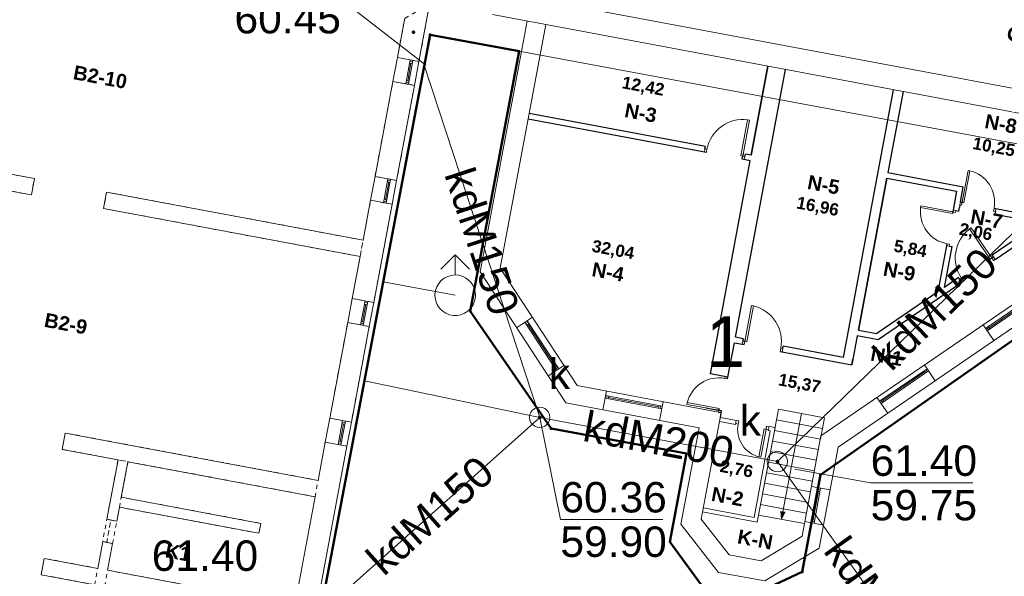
# Model space of a CAD drawing. Header units: millimetres. Extents: x 6421400 to 6424255, y 5791334 to 5793836.
# Tile 32 of 101: x 6422680 to 6422704, y 5792873 to 5792886. Entities that reach past the tile are written whole.
import ezdxf
from ezdxf.enums import TextEntityAlignment as Align

# ---------------------------------------------------------------- set-up
doc = ezdxf.new("R2010")
doc.units = ezdxf.units.MM
doc.linetypes.add('Wipeout_Contour', pattern=[10, 0, -10])
doc.layers.get('0').update_dxf_attribs({"color": 252})
for name, color, linetype, lineweight in [('ARCHITEKTURA_Nr_Pióra__8', 252, 'Continuous', 18), ('GESBLO', 252, 'Continuous', 18), ('GESBLO_O', 252, 'Continuous', 18), ('GESBZO', 7, 'Continuous', 35), ('GSPPRB', 252, 'Continuous', 18), ('GULKDP', 252, 'Continuous', 18), ('GULKDP_O', 252, 'Continuous', 18), ('GULWOP', 252, 'Continuous', 18), ('GUPKSD', 252, 'Continuous', 18), ('GUPKSD_O', 252, 'Continuous', 18), ('GUPWDT', 252, 'Continuous', 18)]:
    doc.layers.add(name, color=color, linetype=linetype, lineweight=lineweight)
for name, color, linetype in [('GUPKSH', 252, 'Continuous'), ('GUPKSH_O', 252, 'Continuous'), ('Powierzchnie sm', 252, 'Continuous'), ('xref', 252, 'Continuous')]:
    doc.layers.add(name, color=color, linetype=linetype)
doc.styles.add('Arial', font='arial.ttf')
doc.styles.add('GENERATED_STYLE_6', font='arialbd.ttf')

# ---------------------------------------------------------------- blocks, each defined once
blk = doc.blocks.new('GUPKSH1')
blk.add_hatch(color=0).paths.add_polyline_path([(0, 0.045), (-0.011647, 0.043467), (-0.0225, 0.038971), (-0.03182, 0.03182), (-0.038971, 0.0225), (-0.043467, 0.011647), (-0.045, 0), (-0.043467, -0.011647), (-0.038971, -0.0225), (-0.03182, -0.03182), (-0.0225, -0.038971), (-0.011647, -0.043467), (0, -0.045), (0.011647, -0.043467), (0.0225, -0.038971), (0.03182, -0.03182), (0.038971, -0.0225), (0.043467, -0.011647), (0.045, 0), (0.043467, 0.011647), (0.038971, 0.0225), (0.03182, 0.03182), (0.0225, 0.038971), (0.011647, 0.043467)])
blk = doc.blocks.new('GUPWDT1')
at = {"color": 0}
blk.add_lwpolyline([(0.5, 0), (0.492404, -0.086824), (0.469846, -0.17101), (0.433013, -0.25), (0.383022, -0.321394), (0.321394, -0.383022), (0.25, -0.433013), (0.17101, -0.469846), (0.086824, -0.492404), (0, -0.5), (-0.086824, -0.492404), (-0.17101, -0.469846), (-0.25, -0.433013), (-0.32743, -0.377875), (-0.393027, -0.309079), (-0.444418, -0.229113), (-0.479746, -0.140866), (-0.497736, -0.047528), (-0.497736, 0.047528), (-0.479746, 0.140866), (-0.444418, 0.229113), (-0.393027, 0.309079), (-0.32743, 0.377875), (-0.25, 0.433013), (-0.163534, 0.4725), (-0.071157, 0.494911), (0.023791, 0.499434), (0.117879, 0.485906), (0.207708, 0.454816), (0.290028, 0.407288), (0.361867, 0.34504), (0.420627, 0.27032), (0.464184, 0.185831), (0.490964, 0.094626)], close=True, dxfattribs=at)
for points in [[(0.646447, 0.353553), (1, 0), (0.646447, -0.353553)], [(0.5, 0), (1, 0)]]:
    blk.add_lwpolyline(points, dxfattribs=at)
blk = doc.blocks.new('GUPKSD1_1')
at = {"color": 0}
blk.add_lwpolyline([(0.25, 0), (0.241481, -0.064705), (0.216506, -0.125), (0.176777, -0.176777), (0.125, -0.216506), (0.064705, -0.241481), (0, -0.25), (-0.064705, -0.241481), (-0.125, -0.216506), (-0.176777, -0.176777), (-0.216506, -0.125), (-0.241481, -0.064705), (-0.25, 0), (-0.241481, 0.064705), (-0.216506, 0.125), (-0.176777, 0.176777), (-0.125, 0.216506), (-0.064705, 0.241481), (0, 0.25), (0.064705, 0.241481), (0.125, 0.216506), (0.176777, 0.176777), (0.216506, 0.125), (0.241481, 0.064705)], close=True, dxfattribs=at)
blk = doc.blocks.new('GSPPRB0')
at = {"color": 0, "lineweight": 18}
blk.add_lwpolyline([(-0.007955, 0.0225), (0.007955, 0.0225), (0.0225, 0.007955), (0.0225, -0.007955), (0.007955, -0.0225), (-0.007955, -0.0225), (-0.0225, -0.007955), (-0.0225, 0.007955)], close=True, dxfattribs=at)
blk = doc.blocks.new('G$CC51CC4AD')
at = {"layer": 'GESBLO', "linetype": 'Continuous', "lineweight": 18, "elevation": 10.26}
for points in [[(6422689.72, 5792886.12), (6422691.91, 5792885.71), (6422706.34, 5792883.03), (6422705.71, 5792879.74), (6422703.58, 5792868.54), (6422686.97, 5792871.64)], [(6422691.91, 5792885.71), (6422706.34, 5792883.03), (6422705.71, 5792879.74), (6422699.34, 5792875.28), (6422698.89, 5792872.89), (6422697.54, 5792872.26), (6422696.47, 5792872.47), (6422695.63, 5792873.63), (6422696.04, 5792875.8), (6422692.7, 5792876.42), (6422690.71, 5792879.31)]]:
    blk.add_lwpolyline(points, close=True, dxfattribs=at)
at = {"layer": 'GESBZO', "linetype": 'Continuous', "lineweight": 50, "elevation": 10.26}
blk.add_lwpolyline([(6422689.72, 5792886.12), (6422691.91, 5792885.71), (6422690.71, 5792879.31), (6422692.7, 5792876.42), (6422696.04, 5792875.8), (6422695.63, 5792873.63), (6422696.47, 5792872.47), (6422697.54, 5792872.26), (6422698.89, 5792872.89), (6422699.34, 5792875.28), (6422705.71, 5792879.74), (6422703.58, 5792868.54), (6422686.97, 5792871.64)], close=True, dxfattribs=at)
at = {"layer": 'GULKDP', "linetype": 'Continuous', "lineweight": 18, "elevation": 10.18}
for points in [[(6422689.577, 5792885.366), (6422692.422, 5792876.693)], [(6422706.033, 5792883.131), (6422698.277, 5792875.604)], [(6422692.422, 5792876.693), (6422688.101, 5792877.596)], [(6422692.422, 5792876.693), (6422687.013, 5792871.865)], [(6422698.277, 5792875.604), (6422692.422, 5792876.693)], [(6422698.277, 5792875.604), (6422703.274, 5792868.597)]]:
    blk.add_lwpolyline(points, dxfattribs=at)
at = {"layer": 'GULWOP', "linetype": 'Continuous', "lineweight": 18, "elevation": 10.18}
blk.add_lwpolyline([(6422688.564, 5792880.032), (6422690.339, 5792879.701)], dxfattribs=at)
at = {"layer": 'GUPKSH_O', "linetype": 'Continuous', "lineweight": 13, "elevation": 10.8, "flags": 128}
for points in [[(6422689.618, 5792885.368), (6422687.42, 5792887.075), (6422684.9, 5792887.075)], [(6422692.422, 5792876.693), (6422692.93, 5792874.178), (6422695.45, 5792874.178)], [(6422698.702, 5792875.419), (6422700.574, 5792875.079), (6422703.094, 5792875.079)]]:
    blk.add_lwpolyline(points, dxfattribs=at)
at = {"layer": 'GSPPRB', "linetype": 'Continuous', "lineweight": 18, "rotation": 90}
for p in [(6422689.72, 5792886.12, 10.28), (6422691.91, 5792885.71, 10.28), (6422690.71, 5792879.31, 10.28), (6422692.7, 5792876.42, 10.28), (6422696.04, 5792875.8, 10.28), (6422699.34, 5792875.28, 10.28), (6422695.63, 5792873.63, 10.28), (6422698.89, 5792872.89, 10.28)]:
    blk.add_blockref('GSPPRB0', p, dxfattribs=at)
at = {"layer": 'GUPKSD', "linetype": 'Continuous', "lineweight": 18, "rotation": 90}
for p in [(6422692.422, 5792876.693, 10.24), (6422698.277, 5792875.604, 10.24)]:
    blk.add_blockref('GUPKSD1_1', p, dxfattribs=at)
at = {"layer": 'GUPKSH', "linetype": 'Continuous', "lineweight": 5, "rotation": 90}
for p in [(6422689.31, 5792886.181, 10.24), (6422692.422, 5792876.693, 10.24), (6422698.277, 5792875.604, 10.24)]:
    blk.add_blockref('GUPKSH1', p, dxfattribs=at)
at = {"layer": 'GUPWDT', "linetype": 'Continuous', "lineweight": 18, "rotation": 90}
blk.add_blockref('GUPWDT1', (6422690.339, 5792879.701, 10.24), dxfattribs=at)
at = {"layer": 'GESBLO_O', "linetype": 'Continuous', "lineweight": 0, "style": 'Arial'}
blk.add_text('1', height=1.25, rotation=360, dxfattribs=at).set_placement((6422696.999, 5792877.935, 10.8), align=Align.CENTER)
at = {"layer": 'GULKDP_O', "linetype": 'Continuous', "lineweight": 0, "style": 'Arial'}
for s, rotation, p in [('kdM150', 288.1613, (6422690.643, 5792880.913, 10.8)), ('kdM150', 44.1419, (6422702.417, 5792879.098, 10.8)), ('kdM200', 349.4669, (6422695.281, 5792875.78, 10.8)), ('kdM150', 41.7485, (6422689.967, 5792873.999, 10.8)), ('kdM150', 305.4918, (6422700.47, 5792871.883, 10.8))]:
    blk.add_text(s, height=0.75, rotation=rotation, dxfattribs=at).set_placement(p, align=Align.CENTER)
at = {"layer": 'GUPKSD_O', "linetype": 'Continuous', "lineweight": 0, "style": 'Arial'}
for p in [(6422693.168, 5792877.392, 10.8), (6422697.871, 5792876.243, 10.8)]:
    blk.add_text('k', height=0.75, rotation=360, dxfattribs=at).set_placement(p, align=Align.RIGHT)
at = {"layer": 'GUPKSH_O', "linetype": 'Continuous', "lineweight": 0, "style": 'Arial'}
for s, p in [('60.45', (6422684.9, 5792886.152, 10.8)), ('61.40', (6422700.574, 5792875.252, 10.8)), ('60.36', (6422692.93, 5792874.351, 10.8)), ('59.75', (6422700.574, 5792874.157, 10.8)), ('59.90', (6422692.93, 5792873.256, 10.8)), ('61.40', (6422682.862, 5792872.912, 10.8))]:
    blk.add_text(s, height=0.75, rotation=360, dxfattribs=at).set_placement(p)
blk = doc.blocks.new('Linia_43305', base_point=(151748, 19939))
at = {"layer": 'ARCHITEKTURA_Nr_Pióra__8', "linetype": 'Continuous'}
blk.add_hatch(color=256, dxfattribs=at).paths.add_polyline_path([(151748, 17289), (151698, 17475), (151798, 17475)], flags=0)
for p, q in [((151748, 19939), (151748, 17475)), ((151748, 17289), (151698, 17475)), ((151698, 17475), (151798, 17475)), ((151748, 17289), (151798, 17475))]:
    blk.add_line(p, q, dxfattribs=at)
blk = doc.blocks.new('-1')
at = {"linetype": 'Continuous', "lineweight": 18}
for p, q in [((140888, 26729), (140888, 28169)), ((142458, 28199), (144418, 28199)), ((143323, 21909), (143323, 28199)), ((143793, 22095), (143793, 28199)), ((158198, 28199), (144418, 28199)), ((140348, 27709), (140348, 26729)), ((140348, 26729), (140888, 26729)), ((140348, 26729), (140348, 26129)), ((140670, 26729), (140670, 26129)), ((140738, 26729), (140670, 26729)), ((140738, 26689), (140670, 26689)), ((140738, 26129), (140738, 26729)), ((140888, 26129), (140888, 26729)), ((149163, 26809), (149113, 26809)), ((149113, 25909), (149113, 26809)), ((149163, 26809), (149113, 26809)), ((149113, 25909), (149113, 26809)), ((149163, 25909), (149163, 26809)), ((140670, 26649), (140738, 26649)), ((140704, 26649), (140704, 26209)), ((154683, 26584), (154728, 26584)), ((154683, 26584), (154728, 26584)), ((154683, 25784), (154683, 26584)), ((154728, 25784), (154728, 26584)), ((154728, 25784), (154728, 26584)), ((140670, 26209), (140738, 26209)), ((140348, 26129), (140888, 26129)), ((140348, 26129), (140348, 23749)), ((140738, 26169), (140670, 26169)), ((140670, 26129), (140738, 26129)), ((140888, 23749), (140888, 26129)), ((154683, 25713), (154683, 26104)), ((148213, 25909), (148263, 25909)), ((148213, 25829), (148213, 25909)), ((148213, 25909), (148263, 25909)), ((148213, 25829), (148213, 25909)), ((148263, 25829), (148213, 25829)), ((148263, 25829), (148213, 25829)), ((148263, 25909), (148263, 25829)), ((148263, 25909), (148263, 25829)), ((149163, 25909), (149113, 25909)), ((149163, 25909), (149113, 25909)), ((149213, 25909), (149163, 25909)), ((149163, 25909), (149163, 25829)), ((149213, 25909), (149163, 25909)), ((149163, 25909), (149163, 25829)), ((149163, 25829), (149213, 25829)), ((149163, 25829), (149213, 25829)), ((149213, 25829), (149213, 25909)), ((149213, 25829), (149213, 25909)), ((154639, 25784), (154683, 25784)), ((154639, 25713), (154639, 25784)), ((154639, 25784), (154683, 25784)), ((154639, 25713), (154639, 25784)), ((154683, 25784), (154728, 25784)), ((154683, 25784), (154728, 25784)), ((155528, 25784), (155483, 25784)), ((155483, 25784), (155483, 25713)), ((155528, 25784), (155483, 25784)), ((155483, 25784), (155483, 25713)), ((155528, 25713), (155528, 25784)), ((155528, 25713), (155528, 25784)), ((153699, 25511), (153699, 25467)), ((153699, 25511), (153699, 25467)), ((154499, 25511), (153699, 25511)), ((154570, 25511), (154179, 25511)), ((154499, 25556), (154499, 25511)), ((154570, 25556), (154499, 25556)), ((154499, 25556), (154499, 25511)), ((154570, 25556), (154499, 25556)), ((154499, 25511), (154499, 25467)), ((154499, 25511), (154499, 25467)), ((154570, 25511), (154570, 25556)), ((154570, 25511), (154570, 25556)), ((154683, 25713), (154639, 25713)), ((154683, 25713), (154639, 25713)), ((155483, 25713), (155528, 25713)), ((155483, 25713), (155528, 25713)), ((154499, 25467), (153699, 25467)), ((154499, 25467), (153699, 25467)), ((155016, 25208), (154980, 25173)), ((155016, 25208), (154980, 25173)), ((155617, 24537), (154980, 25173)), ((155617, 24537), (154980, 25173)), ((155652, 24572), (155016, 25208)), ((152323, 19490), (157697, 24864)), ((152793, 19295), (158052, 24554)), ((154499, 24667), (154499, 24711)), ((154499, 24711), (154570, 24711)), ((154499, 24667), (154499, 24711)), ((154499, 24711), (154570, 24711)), ((154570, 24667), (154499, 24667)), ((154570, 24667), (154499, 24667)), ((154570, 24711), (154570, 24667)), ((154570, 24711), (154570, 24667)), ((155652, 24572), (155617, 24537)), ((155652, 24572), (155617, 24537)), ((155687, 24607), (155652, 24572)), ((155687, 24607), (155652, 24572)), ((155652, 24572), (155709, 24515)), ((155652, 24572), (155709, 24515)), ((155744, 24551), (155687, 24607)), ((155744, 24551), (155687, 24607)), ((155709, 24515), (155744, 24551)), ((155709, 24515), (155744, 24551)), ((154980, 23900), (155016, 23936)), ((154980, 23900), (155016, 23936)), ((155037, 23844), (154980, 23900)), ((155037, 23844), (154980, 23900)), ((155016, 23936), (155072, 23879)), ((155016, 23936), (155072, 23879)), ((155072, 23879), (155037, 23844)), ((155072, 23879), (155037, 23844)), ((156828, 23838), (155823, 22834)), ((155872, 22786), (156876, 23790)), ((140348, 23749), (140888, 23749)), ((140348, 23749), (140348, 23149)), ((140670, 23749), (140670, 23149)), ((140738, 23749), (140670, 23749)), ((140738, 23709), (140670, 23709)), ((140670, 23669), (140738, 23669)), ((140704, 23669), (140704, 23229)), ((140738, 23149), (140738, 23749)), ((140888, 23149), (140888, 23749)), ((155904, 22866), (156795, 23757)), ((140348, 23149), (140888, 23149)), ((140348, 23149), (140348, 22149)), ((140670, 23229), (140738, 23229)), ((140738, 23189), (140670, 23189)), ((140670, 23149), (140738, 23149)), ((140888, 20689), (140888, 23149)), ((156078, 22580), (155745, 22912)), ((155852, 22862), (155900, 22814)), ((155928, 22842), (155880, 22890)), ((150053, 22329), (150103, 22329)), ((150053, 22329), (150103, 22329)), ((150053, 21429), (150053, 22329)), ((150103, 21429), (150103, 22329)), ((150103, 21429), (150103, 22329)), ((132108, 22149), (128168, 22149)), ((132108, 22149), (132108, 21739)), ((133918, 22149), (133918, 21739)), ((140348, 22149), (133918, 22149)), ((146189, 19599), (143793, 22095)), ((145991, 19129), (143323, 21909)), ((128168, 21739), (132108, 21739)), ((133918, 21739), (140348, 21739)), ((140348, 21739), (140348, 20689)), ((154586, 21596), (153582, 20592)), ((154840, 21342), (154508, 21674)), ((150003, 21429), (150053, 21429)), ((150003, 21349), (150003, 21429)), ((150003, 21429), (150053, 21429)), ((150003, 21349), (150003, 21429)), ((150053, 21349), (150003, 21349)), ((150053, 21349), (150003, 21349)), ((150053, 21429), (150103, 21429)), ((150053, 21429), (150103, 21429)), ((150053, 21429), (150053, 21349)), ((150053, 21429), (150053, 21349)), ((151003, 21429), (150953, 21429)), ((150953, 21429), (150953, 21349)), ((151003, 21429), (150953, 21429)), ((150953, 21429), (150953, 21349)), ((150953, 21349), (151003, 21349)), ((150953, 21349), (151003, 21349)), ((151003, 21349), (151003, 21429)), ((151003, 21349), (151003, 21429)), ((153630, 20544), (154634, 21548)), ((153663, 20625), (154553, 21516)), ((154579, 21493), (154530, 21540)), ((154558, 21568), (154606, 21520)), ((144457, 20722), (144797, 21049)), ((144640, 20897), (145623, 19873)), ((144716, 20916), (144667, 20869)), ((145672, 19920), (144689, 20945)), ((144695, 20840), (144744, 20887)), ((144720, 20863), (145592, 19954)), ((140348, 20689), (140888, 20689)), ((140348, 20689), (140348, 20089)), ((140670, 20689), (140670, 20089)), ((140738, 20689), (140670, 20689)), ((140738, 20649), (140670, 20649)), ((140738, 20089), (140738, 20689)), ((140888, 20089), (140888, 20689)), ((153836, 20338), (153504, 20670)), ((153610, 20621), (153658, 20573)), ((153687, 20601), (153638, 20649)), ((140670, 20609), (140738, 20609)), ((140704, 20609), (140704, 20169)), ((149732, 20488), (149732, 20443)), ((149803, 20488), (149732, 20488)), ((149732, 20488), (149732, 20443)), ((149803, 20488), (149732, 20488)), ((149732, 20443), (149803, 20443)), ((149732, 20443), (149803, 20443)), ((149803, 20443), (149803, 20488)), ((149803, 20443), (149803, 20488)), ((140670, 20169), (140738, 20169)), ((140348, 20089), (140888, 20089)), ((140348, 20089), (140348, 17689)), ((140738, 20129), (140670, 20129)), ((140670, 20089), (140738, 20089)), ((140888, 17689), (140888, 20089)), ((145440, 19698), (145780, 20024)), ((145568, 19931), (145617, 19978)), ((145644, 19949), (145595, 19902)), ((151173, 19409), (151173, 19939)), ((151173, 19939), (152323, 19939)), ((152323, 19939), (152323, 19409)), ((148932, 19643), (148932, 19688)), ((149732, 19688), (148932, 19688)), ((148932, 19643), (148932, 19688)), ((149732, 19688), (148932, 19688)), ((149732, 19643), (149732, 19688)), ((149732, 19643), (149732, 19688)), ((151173, 19674), (152323, 19674)), ((146189, 19599), (149732, 19599)), ((146923, 19129), (146923, 19599)), ((148343, 19488), (146923, 19488)), ((146923, 19420), (148343, 19420)), ((146963, 19488), (146963, 19420)), ((147003, 19420), (147003, 19488)), ((147003, 19454), (148263, 19454)), ((148263, 19420), (148263, 19488)), ((148303, 19488), (148303, 19420)), ((148343, 19129), (148343, 19599)), ((149732, 19643), (148932, 19643)), ((149803, 19643), (149412, 19643)), ((149732, 19599), (149732, 19643)), ((149732, 19643), (149803, 19643)), ((149732, 19599), (149732, 19643)), ((149732, 19643), (149803, 19643)), ((149803, 19643), (149803, 19409)), ((149803, 19643), (149803, 19599)), ((149803, 19643), (149803, 19599)), ((149803, 19599), (149803, 16930)), ((149803, 19479), (150203, 19479)), ((150203, 19479), (150203, 19379)), ((150203, 19479), (150263, 19479)), ((150203, 19479), (150263, 19479)), ((150263, 19479), (150263, 19399)), ((150263, 19479), (150263, 19399)), ((151023, 19479), (150963, 19479)), ((150963, 19479), (150963, 19399)), ((151023, 19479), (150963, 19479)), ((150963, 19479), (150963, 19399)), ((151173, 19479), (151023, 19479)), ((151023, 19479), (151023, 19379)), ((151023, 19479), (151173, 19479)), ((151173, 19479), (151173, 17109)), ((151173, 19409), (152323, 19409)), ((152323, 19490), (152323, 16971)), ((149803, 19379), (150203, 19379)), ((150263, 19399), (150203, 19399)), ((150263, 19399), (150203, 19399)), ((150963, 19399), (150913, 19399)), ((150913, 19399), (150913, 18699)), ((150963, 19399), (151023, 19399)), ((150963, 19399), (150963, 18699)), ((150963, 19399), (151023, 19399)), ((151023, 19379), (151073, 19379)), ((151073, 19379), (151073, 17209)), ((152793, 16759), (152793, 19295)), ((145998, 19129), (149333, 19129)), ((149333, 19129), (149333, 16719)), ((151173, 19144), (152323, 19144)), ((150913, 18699), (150963, 18699)), ((151173, 18879), (152323, 18879)), ((151173, 18614), (152323, 18614)), ((151173, 18349), (152323, 18349)), ((152793, 18220), (152323, 18220)), ((152483, 18220), (152483, 17340)), ((152551, 17340), (152551, 18220)), ((151173, 18084), (152323, 18084)), ((152483, 18180), (152551, 18180)), ((152551, 18140), (152483, 18140)), ((152517, 17420), (152517, 18140)), ((151173, 17819), (152323, 17819)), ((140348, 17689), (140888, 17689)), ((140348, 17689), (140348, 17089)), ((140670, 17689), (140670, 17089)), ((140738, 17689), (140670, 17689)), ((140738, 17649), (140670, 17649)), ((140670, 17609), (140738, 17609)), ((140704, 17609), (140704, 17169)), ((140738, 17089), (140738, 17689)), ((140888, 17089), (140888, 17689)), ((151173, 17554), (152323, 17554)), ((151173, 17289), (152323, 17289)), ((152793, 17340), (152323, 17340)), ((152551, 17420), (152483, 17420)), ((152483, 17380), (152551, 17380)), ((140348, 17089), (140888, 17089)), ((140348, 17089), (140348, 16129)), ((140670, 17169), (140738, 17169)), ((140738, 17129), (140670, 17129)), ((140670, 17089), (140738, 17089)), ((140888, 12999), (140888, 17089)), ((151073, 17209), (149803, 17209)), ((151173, 17109), (149803, 17109)), ((150640, 16189), (149803, 16930)), ((151440, 16189), (152323, 16971)), ((151618, 15719), (152793, 16759)), ((149333, 16719), (150462, 15719)), ((134008, 16129), (134008, 15719)), ((140348, 16129), (134008, 16129)), ((150640, 16189), (151440, 16189)), ((134008, 15719), (135408, 15719)), ((135408, 15719), (135408, 14229)), ((135658, 15719), (140348, 15719)), ((135658, 14829), (135658, 15719)), ((140348, 15719), (140348, 12999)), ((150462, 15719), (151618, 15719)), ((139154, 14829), (135658, 14829)), ((139154, 14579), (139154, 14829)), ((135658, 14579), (139154, 14579)), ((135658, 14229), (135658, 14579)), ((135658, 14229), (135408, 14229)), ((135508, 14229), (135408, 14229)), ((135508, 14229), (135658, 14229)), ((135658, 13669), (135408, 13669)), ((135408, 13669), (135408, 12999)), ((135508, 13669), (135408, 13669)), ((135508, 13669), (135658, 13669)), ((135658, 12999), (135658, 13669)), ((135408, 12999), (134068, 12999)), ((134068, 12999), (134068, 12589)), ((140348, 12999), (135658, 12999)), ((134068, 12589), (135408, 12589))]:
    blk.add_line(p, q, dxfattribs=at)
at = {"linetype": 'ByBlock', "ltscale": 0.6}
for p, q in [((149363, 28199), (149363, 25969)), ((149363, 25969), (149363, 28199)), ((149803, 21489), (149803, 28199)), ((152509, 21489), (152509, 28199)), ((152749, 28199), (152749, 26166)), ((148213, 25969), (143793, 25969)), ((148213, 25909), (148213, 25969)), ((149163, 25829), (149163, 25969)), ((149363, 25969), (149213, 25969)), ((149213, 25909), (149213, 25969)), ((152749, 26166), (154639, 26166)), ((152749, 26026), (152749, 22216)), ((152749, 22216), (152749, 26026)), ((152749, 26026), (154499, 26026)), ((154499, 26026), (154499, 25467)), ((154499, 26026), (154499, 25556)), ((154639, 25784), (154639, 26166)), ((155744, 24551), (157307, 26114)), ((148263, 25829), (143793, 25829)), ((149363, 25829), (149163, 25829)), ((149363, 25829), (149163, 25829)), ((149363, 20488), (149363, 25829)), ((149363, 20488), (149363, 25829)), ((154639, 25784), (154728, 25784)), ((155483, 25784), (156779, 25784)), ((154570, 25556), (154639, 25556)), ((154639, 25713), (154639, 25644)), ((154639, 25556), (154639, 25644)), ((155528, 25713), (155528, 25644)), ((155528, 25644), (156639, 25644)), ((155645, 24650), (156639, 25644)), ((154499, 24711), (154499, 23504)), ((154570, 24667), (154639, 24667)), ((154639, 23644), (154639, 24667)), ((155687, 24607), (155645, 24650)), ((155037, 23844), (153269, 22076)), ((154938, 23943), (154639, 23644)), ((154980, 23900), (154938, 23943)), ((154499, 23504), (153211, 22216)), ((152749, 22216), (153211, 22216)), ((153269, 22076), (152749, 22076)), ((152749, 22076), (152749, 21349)), ((150003, 21489), (149803, 21489)), ((149803, 21349), (150053, 21349)), ((149803, 20443), (149803, 21349)), ((149803, 20443), (149803, 21349)), ((149803, 21349), (150053, 21349)), ((150003, 21429), (150003, 21489)), ((150053, 21349), (150053, 21489)), ((150953, 21349), (152749, 21349)), ((151003, 21429), (151003, 21489)), ((152509, 21489), (151003, 21489)), ((152749, 21349), (152749, 21489)), ((149803, 20488), (149363, 20488)), ((149412, 19643), (149803, 19643)), ((149803, 19643), (149679, 19643)), ((149732, 19599), (149803, 19599)), ((149803, 19479), (149803, 19643))]:
    blk.add_line(p, q, dxfattribs=at)
at = {"linetype": 'ByBlock', "lineweight": 18, "ltscale": 0.6}
blk.add_lwpolyline([(140768, 28779), (140768, 36589), (146378, 36589), (146378, 31069), (146788, 31069), (146788, 36589), (152378, 36589), (152378, 30989), (152818, 30989), (152818, 36589), (158418, 36589), (158418, 28779)], close=True, dxfattribs=at)
at = {"linetype": 'Wipeout_Contour', "lineweight": 18, "flags": 128}
for points in [[(140888, 28169), (140348, 27709), (140348, 26729), (140888, 26729)], [(140888, 26129), (140348, 26129), (140348, 23749), (140888, 23749)], [(140888, 23149), (140348, 23149), (140348, 20689), (140888, 20689)], [(132108, 21739), (132108, 22149), (128168, 22149), (128168, 21739)], [(140348, 21739), (140348, 22149), (133918, 22149), (133918, 21739)], [(140888, 20089), (140348, 20089), (140348, 17689), (140888, 17689)], [(140348, 15719), (140348, 16129), (134008, 16129), (134008, 15719)], [(135408, 14229), (135658, 14229), (135658, 15719), (135408, 15719)], [(135658, 14579), (139154, 14579), (139154, 14829), (135658, 14829)], [(135508, 13669), (135508, 14229), (135408, 14229), (135408, 13669)], [(135658, 13669), (135658, 14229), (135508, 14229), (135508, 13669)], [(135408, 12589), (135408, 12999), (134068, 12999), (134068, 12589)], [(140348, 12589), (140348, 12999), (135658, 12999), (135658, 12589)]]:
    blk.add_lwpolyline(points, close=True, dxfattribs=at)
at = {"linetype": 'Continuous', "lineweight": 18}
for centre, radius, start, end in [((149163, 25909), 900, 92.8275, 180), ((149163, 25909), 900, 92.8275, 180), ((154683, 25784), 800, 0, 87.1725), ((154683, 25784), 800, 0, 87.1725), ((154499, 25511), 800, 182.8275, 270), ((154499, 25511), 800, 182.8275, 270), ((155652, 24572), 900, 137.8275, 225), ((155652, 24572), 900, 137.8275, 225), ((150053, 21429), 900, 0, 87.1725), ((150053, 21429), 900, 0, 87.1725), ((149732, 19643), 800, 90, 177.1725), ((149732, 19643), 800, 90, 177.1725), ((150958, 19394), 695, 179.5828, 266.7553)]:
    blk.add_arc(centre, radius, start, end, dxfattribs=at)
blk.add_blockref('Linia_43305', (151748, 19939), dxfattribs=at)
at = {"linetype": 'Continuous', "lineweight": 18, "insert": (155624, 32813), "char_height": 400, "width": 8276.19, "attachment_point": 5, "rotation": 90, "style": 'GENERATED_STYLE_6'}
blk.add_mtext('Centrale wentylacyjne\\Pdla Oddziału Intensywnej Terapii', dxfattribs=at)
at = {"linetype": 'Continuous', "lineweight": 18, "char_height": 350, "width": 2004.91, "attachment_point": 5, "style": 'GENERATED_STYLE_6'}
for s, insert in [('\\pql;N-8', (155873, 27857)), ('\\pql;N-3', (147102, 26489)), ('\\pql;N-5', (151856, 25578)), ('\\pql;N-7', (155961, 25490)), ('\\pql;B2-10', (133578, 24904)), ('\\pql;N-9', (154084, 23824)), ('\\pql;N-4', (147031, 22492)), ('\\pql;N-1', (154164, 21713)), ('\\pql;B2-9', (134000, 18778)), ('\\pql;N-2', (150944, 17594)), ('\\pql;K-N', (151768, 16682)), ('\\pql;K1', (137975, 13750))]:
    blk.add_mtext(s, dxfattribs=dict(at, insert=insert))
at = {"layer": 'Powierzchnie sm', "linetype": 'Continuous', "lineweight": 18, "char_height": 300, "width": 8344.6, "attachment_point": 5, "style": 'GENERATED_STYLE_6'}
for s, insert in [('10,25', (155199, 27239)), ('12,42', (146433, 27119)), ('2,06', (155147, 25103)), ('16,96', (151204, 25000)), ('5,84', (153639, 24398)), ('32,04', (146446, 23024)), ('15,37', (151567, 20636)), ('2,76', (150429, 18276))]:
    blk.add_mtext(s, dxfattribs=dict(at, insert=insert))

msp = doc.modelspace()

# ---------------------------------------------------------------- block references
at = {"layer": 'xref'}
msp.add_blockref('G$CC51CC4AD', (0, 0), dxfattribs=at)
at = {"layer": 'xref', "color": 0, "linetype": 'ByBlock', "xscale": 0.001, "yscale": 0.001, "zscale": 0.001, "rotation": 349.3895369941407}
msp.add_blockref('-1', (6422546.043, 5792885.13, 10.26), dxfattribs=at)

doc.saveas('drawing.dxf')
